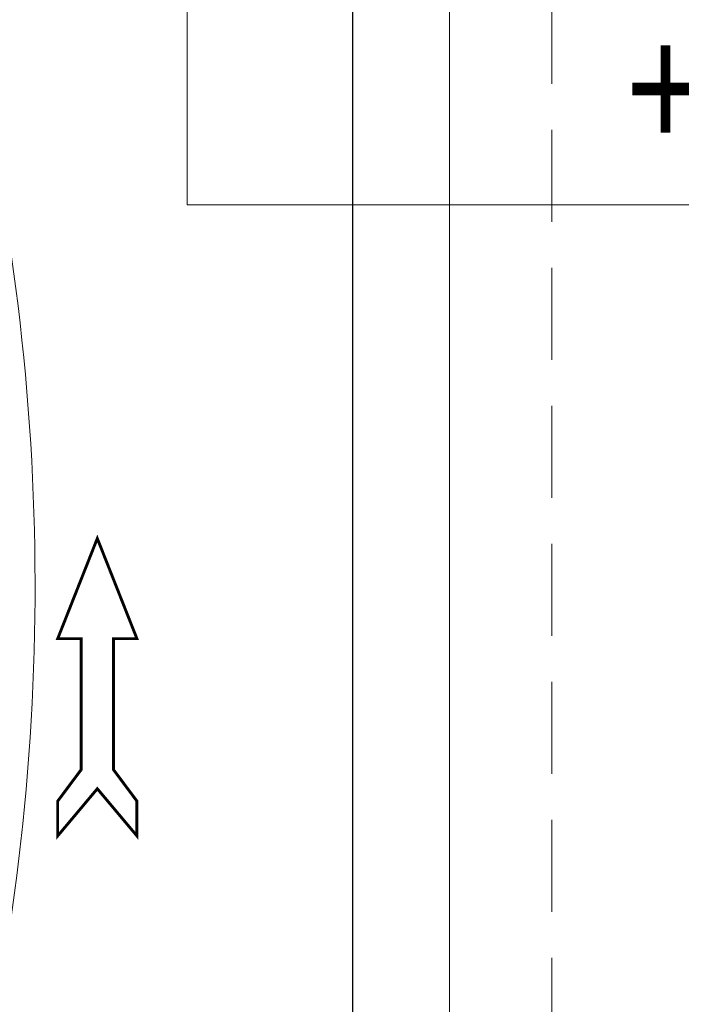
# Model space of a CAD drawing. Header units: millimetres. Extents: x -125266 to 274256, y -711690 to -301689.
# Tile 247 of 256: x -57470 to -56661, y -348766 to -347562. Entities that reach past the tile are written whole.
import ezdxf

# ---------------------------------------------------------------- set-up
doc = ezdxf.new("R2010")
doc.units = ezdxf.units.MM
doc.linetypes.add('HIDDEN', pattern=[0.375, 0.25, -0.125])
for name, color, linetype, lineweight in [('ARCH', 7, 'Continuous', 0), ('CEILING', 8, 'Continuous', 5), ('CEILING LVL', 8, 'Continuous', 5), ('Legend', 5, 'Continuous', 0), ('MEPTEK HVAC-Kitchen Fresh Air Duct', 3, 'Continuous', 30), ('MEPTEK SA DUCT', 6, 'Continuous', 9), ('MEPTEK-TEXT1', 7, 'Continuous', 30)]:
    doc.layers.add(name, color=color, linetype=linetype, lineweight=lineweight)
doc.styles.add('SAN-3', font='arial.ttf')
doc.styles.get("Standard").update_dxf_attribs({"font": 'ARIALN.TTF'})

# ---------------------------------------------------------------- blocks, each defined once
blk = doc.blocks.new('MESH JALI CEILING')
at = {"layer": 'CEILING'}
blk.add_lwpolyline([(-16067.11402405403, -313243.0507344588, -0.0533022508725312), (-15616.79665311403, -308761.1031889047), (-17876.72140670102, -307766.9767937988), (-17876.7214066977, -308603.9760929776, -0.1204654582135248), (-17864.41450945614, -309947.957088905, 0.150192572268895), (-18073.4422716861, -312300.1768125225)], format="xyb", close=True, dxfattribs=at)
blk = doc.blocks.new('A$C351f6d2d')
at = {"layer": 'CEILING LVL'}
blk.add_lwpolyline([(0, 282.6829318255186), (914.9308940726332, 282.6829318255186), (914.9308940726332, 0), (0, 0)], close=True, dxfattribs=at)
at = {"layer": 'CEILING LVL', "insert": (911.1240956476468, 219.1912614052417), "char_height": 150, "width": 1654.131592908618, "attachment_point": 2, "style": 'SAN-3'}
blk.add_mtext('{\\W0.8;+3585MM}', dxfattribs=at)
blk = doc.blocks.new('ARCH')
at = {"layer": 'Legend', "ltscale": 15}
h = blk.add_hatch(dxfattribs=at)
h.set_pattern_fill('SACNCR', color=8, scale=25, style=0)
h.set_pattern_definition([(45, (7.275957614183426e-12, 0), (-42.09495056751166, 42.09495056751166), []), (45, (42.09500000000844, 0), (-42.09495056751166, 42.09495056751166), [0, -59.53125])])
h.paths.add_polyline_path([(-61250.0878405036, -341786.991302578), (-61250.0878405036, -342091.0795393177), (-61250.08347718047, -342091.0795400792), (-61250.09220382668, -342141.0795393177), (-61250.08784050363, -344307.9437217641), (-61181.17636021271, -344307.9437217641), (-61181.17635837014, -344307.9170624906), (-61169.14581468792, -344307.917891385), (-60630.75290619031, -344307.9437238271), (-60630.79507556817, -344919.9855284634), (-60630.79590446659, -344932.0160721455), (-61250.08784050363, -344932.0160721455), (-61250.0878405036, -351457.0548609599), (-61395.16861010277, -351457.0548609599), (-61395.17441904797, -351557.0548609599), (-60383.16262214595, -351557.0548609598), (-60383.16262214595, -352683.6964680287), (-61393.16090940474, -352683.6964680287), (-61393.17836269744, -352783.6964680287), (-60283.16262214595, -352783.6964680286), (-60283.16262214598, -351457.0548609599), (-61150.0878405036, -351457.0548609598), (-61150.0878405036, -346631.9913025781), (-57589.31575361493, -346631.9913025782), (-57474.43896814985, -346517.1145171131), (-57545.14964626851, -346446.4038389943), (-57630.73710985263, -346531.9913025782), (-57700.73710985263, -346531.9913025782), (-57700.73710985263, -346581.9913025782), (-58200.73710985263, -346581.9913025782), (-58200.73710985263, -346531.9913025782), (-58300.73710985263, -346531.9913025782), (-58300.73710985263, -346581.9913025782), (-58800.73710985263, -346581.9913025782), (-58800.73710985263, -346531.9913025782), (-58980.7959044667, -346531.9913025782), (-58980.7959044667, -346426.032961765), (-59030.7959044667, -346426.032961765), (-59030.7959044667, -346026.032961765), (-58980.7959044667, -346026.032961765), (-58980.7959044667, -345956.032961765), (-59080.7959044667, -345956.032961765), (-59080.7959044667, -346531.9913025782), (-61150.08784050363, -346531.9913025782), (-61150.0878405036, -345032.0160721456), (-60530.79590446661, -345032.0160721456), (-60530.79590446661, -344606.991302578), (-59080.7959044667, -344606.991302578), (-59080.7959044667, -345032.0329617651), (-58980.7959044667, -345032.0329617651), (-58980.7959044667, -344506.991302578), (-60530.79590446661, -344506.9913025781), (-60530.79590446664, -344207.943721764), (-61150.0878405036, -344207.943721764), (-61150.0878405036, -341886.991302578), (-56700.0878405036, -341886.991302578), (-56700.0878405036, -344932.0329617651), (-58020.79590446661, -344932.0329617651), (-58020.79590446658, -345032.0329617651), (-56700.0878405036, -345032.0329617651), (-56700.08784050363, -345601.3420332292), (-56785.71696327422, -345686.971156), (-56715.00628515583, -345757.6818341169), (-56600.0878405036, -345642.7633894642), (-56600.08784050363, -341886.9913025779), (-51541.43157248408, -341886.9913025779), (-51541.43157248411, -345439.4115019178, 0.002964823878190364), (-51441.43157248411, -345409.7250183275), (-51441.43157248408, -341886.9913025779), (-47645.92716897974, -341886.991302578), (-47645.92716897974, -344723.1806520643), (-47445.92716897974, -344723.1806520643), (-47445.92716897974, -344623.1806520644), (-47545.92716897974, -344623.1806520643), (-47545.92716897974, -341886.991302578), (-45935.92716897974, -341886.991302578), (-45935.92716897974, -344623.1806520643), (-46521.92716897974, -344623.1806520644), (-46521.92716897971, -344723.1806520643), (-45835.92716897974, -344723.1806520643), (-45835.92716897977, -341786.991302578), (-45958.87599125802, -341786.991302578), (-45958.87604145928, -341787.8586494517), (-46008.87604137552, -341787.8557554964)])
h = blk.add_hatch(dxfattribs=at)
h.set_pattern_fill('SACNCR', color=8, scale=25, style=0)
h.set_pattern_definition([(45, (2.91038304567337e-11, 0), (-42.09495056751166, 42.09495056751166), []), (45, (42.09500000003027, 0), (-42.09495056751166, 42.09495056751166), [0, -59.53125])])
h.paths.add_polyline_path([(-61250.08784050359, -341786.991302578), (-61250.0878405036, -342091.0795393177), (-61250.08347718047, -342091.0795400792), (-61250.09220382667, -342141.0795393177), (-61250.08784050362, -344307.9437217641), (-61181.1763602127, -344307.9437217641), (-61181.17635837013, -344307.9170624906), (-61169.14581468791, -344307.917891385), (-60630.7529061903, -344307.9437238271), (-60630.79507556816, -344919.9855284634), (-60630.79590446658, -344932.0160721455), (-61250.08784050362, -344932.0160721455), (-61250.08784050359, -351457.0548609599), (-61395.16861010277, -351457.0548609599), (-61395.17441904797, -351557.0548609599), (-60383.16262214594, -351557.0548609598), (-60383.16262214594, -352683.6964680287), (-61393.16090940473, -352683.6964680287), (-61393.17836269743, -352783.6964680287), (-60283.16262214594, -352783.6964680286), (-60283.16262214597, -351457.0548609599), (-61150.08784050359, -351457.0548609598), (-61150.08784050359, -346631.9913025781), (-57589.31575361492, -346631.9913025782), (-57474.43896814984, -346517.1145171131), (-57545.1496462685, -346446.4038389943), (-57630.73710985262, -346531.9913025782), (-57700.73710985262, -346531.9913025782), (-57700.73710985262, -346581.9913025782), (-58200.73710985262, -346581.9913025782), (-58200.73710985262, -346531.9913025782), (-58300.73710985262, -346531.9913025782), (-58300.73710985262, -346581.9913025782), (-58800.73710985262, -346581.9913025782), (-58800.73710985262, -346531.9913025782), (-58980.79590446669, -346531.9913025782), (-58980.79590446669, -346426.032961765), (-59030.79590446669, -346426.032961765), (-59030.79590446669, -346026.032961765), (-58980.79590446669, -346026.032961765), (-58980.79590446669, -345956.032961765), (-59080.79590446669, -345956.032961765), (-59080.79590446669, -346531.9913025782), (-61150.08784050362, -346531.9913025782), (-61150.08784050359, -345032.0160721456), (-60530.79590446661, -345032.0160721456), (-60530.79590446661, -344606.991302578), (-59080.79590446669, -344606.991302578), (-59080.79590446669, -345032.0329617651), (-58980.79590446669, -345032.0329617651), (-58980.79590446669, -344506.991302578), (-60530.79590446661, -344506.9913025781), (-60530.79590446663, -344207.943721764), (-61150.08784050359, -344207.943721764), (-61150.08784050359, -341886.991302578), (-56700.08784050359, -341886.991302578), (-56700.08784050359, -344932.0329617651), (-58020.79590446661, -344932.0329617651), (-58020.79590446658, -345032.0329617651), (-56700.08784050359, -345032.0329617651), (-56700.08784050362, -345601.3420332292), (-56785.71696327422, -345686.971156), (-56715.00628515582, -345757.6818341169), (-56600.08784050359, -345642.7633894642), (-56600.08784050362, -341886.9913025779), (-51541.43157248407, -341886.9913025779), (-51541.4315724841, -345439.4115019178, 0.002964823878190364), (-51441.4315724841, -345409.7250183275), (-51441.43157248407, -341886.9913025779), (-47645.92716897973, -341886.991302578), (-47645.92716897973, -344723.1806520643), (-47445.92716897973, -344723.1806520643), (-47445.92716897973, -344623.1806520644), (-47545.92716897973, -344623.1806520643), (-47545.92716897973, -341886.991302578), (-45935.92716897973, -341886.991302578), (-45935.92716897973, -344623.1806520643), (-46521.92716897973, -344623.1806520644), (-46521.9271689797, -344723.1806520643), (-45835.92716897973, -344723.1806520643), (-45835.92716897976, -341786.991302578), (-45958.87599125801, -341786.991302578), (-45958.87604145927, -341787.8586494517), (-46008.87604137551, -341787.8557554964)])
at = {"layer": 'CEILING LVL', "color": 1}
blk.add_blockref('A$C351f6d2d', (-57265.67358572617, -347788.5279690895), dxfattribs=at)

msp = doc.modelspace()

# ---------------------------------------------------------------- linework, layer by layer
at = {"layer": 'MEPTEK HVAC-Kitchen Fresh Air Duct'}
msp.add_line((-57063.02167732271, -358214.7349808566, 0.001028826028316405), (-57063.02167732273, -347397.4136196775, 0.001028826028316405), dxfattribs=at)
at = {"layer": 'MEPTEK HVAC-Kitchen Fresh Air Duct', "const_width": 3.534007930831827, "elevation": 0.001028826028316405}
msp.add_lwpolyline([(-57375.51832437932, -348196.3540896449), (-57423.96887976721, -348318.9403250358), (-57395.39711899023, -348318.9403250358), (-57395.39711899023, -348479.2626175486), (-57423.96887976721, -348517.604528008), (-57423.96887976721, -348560.1213326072), (-57375.51832437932, -348502.4208119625), (-57327.06776899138, -348560.1213326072), (-57327.06776899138, -348517.604528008), (-57355.63952976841, -348479.2626175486), (-57355.63952976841, -348318.9403250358), (-57327.06776899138, -348318.9403250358), (-57375.51832437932, -348196.3540896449)], dxfattribs=at)
at = {"layer": 'MEPTEK SA DUCT'}
msp.add_line((-56944.90568004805, -346853.0488162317), (-56944.90568004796, -356555.9820665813), dxfattribs=at)
at = {"layer": 'MEPTEK SA DUCT', "linetype": 'HIDDEN', "ltscale": 450}
msp.add_line((-56819.90568004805, -346853.0488162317), (-56819.90568004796, -356555.9820665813), dxfattribs=at)

# ---------------------------------------------------------------- block references
at = {"layer": 'ARCH'}
msp.add_blockref('ARCH', (0, 0), dxfattribs=at)
at = {"layer": 'CEILING'}
msp.add_blockref('MESH JALI CEILING', (-39662.16794004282, -38953.24459781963), dxfattribs=at)

# ---------------------------------------------------------------- texts
at = {"layer": 'MEPTEK-TEXT1', "char_height": 350, "attachment_point": 1}
for s, insert, width in [('{\\fCalibri|b0|i0|c0|p34;\\H1.28571x;\\C1;GENERAL GUIDELINES-HVAC :\\P\\fArial Narrow|b0|i0|c0|p34;\\H0.88889x;\\C256;\\P\\fCalibri|b0|i0|c0|p34;\\C4;DUCTING :\\H0.875x;\\P\\pi-1050,l1050,t1050;\\C256;1.^IDUCTING SHALL BE IN ACCORDANCE WITH IS 655, GALVANIZED IRON SHEET TO BE USED FOR ALL DUCTING WORKS. THERMAL INSULATION ON DUCTS SHALL BE 19 MM THICK. CLOSED CELL CLASS “O” BS 476 PART 6-7 FM APPROVED NITRILE RUBBER ELASTOMERIC INSULATION THERMAL CONDUCTIVITY 0.033 WATTS PER METER-KELVIN (W/(M.K)) AT 0°C FOR AIR CONDITIONING DUCTING. \\P2.^ITHERMAL INSULATION ON KITCHEN EXHAUST DUCTING SHALL BE 80 MM THICK ALUMINUM FOIL FACED RESIN BONDED FIBRE GLASS WOOL OF DENSITY NOT LESS THAN 48 KG/M3.\\P3.^ITHERMAL INSULATION ON FRESH AIR, SUPPLY AIR AND RETURN AIR SHALL BE 19MM THICK CLOSED CELL ANTI-MICROBIAL CLASS “O” BS 476 AND PART 6 & 7 FM APPROVED NITRILE RUBBER ELASTOMERIC INSULATION THERMAL CONDUCTIVITY 0.033 WATTS PER METER-KELVIN (W/ (M\\fArial|b0|i0|c0|p34;.\\fCalibri|b0|i0|c0|p34;K)) AT 0°C.\\P4.^IAPPROPRIATE NUMBER OF TRAP DOORS SHALL BE PROVIDED IN KITCHEN EXHAUST DUCTING FOR OIL/GREASE CLEANING PURPOSE.\\P5.^IDUCTING INSTALLATION WITH RESPECT TO FRESH AIR INTAKE, KITCHEN EXHAUST OUT FROM LOCATION UP TO LOUVERS AT FAÇADE SHALL BE IN THE SCOPE OF CONCESSIONER INCLUDING AIR WASHER, EXHAUST FAN SECTION DRY SCRUBBER ETC.\\P6.^IEACH AND EVERY KITCHEN EXHAUST HOOD SHOULD BE EQUIPPED WITH UL LISTED, WET CHEMICAL BASED, MECHANICALLY OPERATED, AUTOMATIC FIRE SUPPRESSION SYSTEM. SEPARATE DRAWING TO BE SUBMITTED FOR HOOD SUPPRESSION SYSTEM.\\P7.^ISUPPORTING OF DUCTING TO BE DONE WITH USING ANGLE 50X 50 X 5MM AND TIE ROD OF SIZE MINIMUM 10 MM DIA/ AS PER DUCT SIZE.\\P8.^IPOST COMPLETION OF ONSITE WORK, CONCESSIONAIRE HAS TO SHARE TESTING AND COMMISSIONING REPORT WITH DIAL.\\P9.^IINTEGRATION WITH FIRE ALARM SYSTEM, SO THAT AHU GET SWITCHED OFF IN CASE OF ANY FIRE INCIDENT.\\P10.^IFOR EQUIPMENT PLACEMENT STRUCTURAL DETAILS TO BE APPROVED BY STRUCTURAL CONSULTANT AND SAME TO BE SHARE WITH DIAL.\\P11.^ITRAP DOOR WITH PROPER ACCESS TO BE PROVIDED FOR FILTER AND COPPER COIL CLEANING.\\P12.^IKITCHEN VENTILATION SHALL COMPLY TO NFPA 96 GUIDELINE.}', (-102876.1092228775, -301696.9008114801), 28043.42879176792), ('{\\fCalibri|b0|i0|c0|p34;\\H1.28571x;\\C1;CHILLED WATER PIPING:-\\H0.77778x;\\P\\pi-1050,l1050,t1050;\\C256;1.^ICHILLED WATER PIPING SHALL BE CONFIRMING TO IS:1239 PART I CLASS ‘C’ HEAVY AND FITTING SHALL BE CONFORMING TO ASTM A-105,3000LBS SOCKET WELD END (UP TO 50MM) & 1S:1239 PART-II HEAVY/ASTM A-234 WPB, GR.B BUTT WELD FITTING ( ABOVE 50NB PIPE SIZE)\\P2.^IPIPING CONNECTION SHOULD BE SOCKET WELDED UP TO 50NB SIZE AND SHALL BE BUTT WELD ABOVE 50NB PIPE SIZE. PIPE FLANGES SHOULD BE CONFIRMING TO ASTM A-105 # 150 SORF AND FLANGE DIMENSION SHOULD BE IN ACCORDANCE WITH ASME/ANSI B 16.5 (150 SORF), FITTING TO FITTING WELDING IS NOT ALLOWED. NOZZLE CONNECTIONS/THREDOLETS/WELDOLETS ARE NOT ALLOWED BY PUNCTURING THE PIPE. ONLY EQUAL/UNEQUAL TEE’S SHALL BE USED FOR BRANCH CONNECTION FROM HEADER. SOCKET WELD END TEE SHOULD BE USED FOR BRANCH CONNECTION (UP-TO -50NB PIPE SIZE) W.R.T TO PRESSURE GAUGE/TEMPERATURE GAUGE/AIR VENT/DRAIN POINT ETC.\\P3.^IPOST INSTALLATION CLEARANCE BY DIAL, CHW PIPING SHALL BE TESTED @15KGF/CM2 HYDROSTATICS PRESSURE FOR 24HRS HOLD TIME AND TESTING SHOULD BE WITNESSED TO DIAL TEAM.\\P4.^ITHERMAL INSULATION ON CHW AND CONDENSATE DRAIN PIPING LINE SHALL BE 25MM THICK. CLOSED CELL ANTI-MICROBIAL CLASS “O” BS 476 AND PART 6 & 7 FM APPROVED NITRILE RUBBER ELASTOMERIC INSULATION THERMAL CONDUCTIVITY 0.033 WATTS PER METER-KELVIN (W/ (M\\fArial|b0|i0|c0|p34;⋅\\fCalibri|b0|i0|c0|p34;K)) AT 0°C.\\P5.^ICONDENSATE DRAIN PIPING SHALL BE COMPLYING TO IS 4985 CLASS 3 UPVC PIPE. SOLVENT CEMENT COMPLYING WITH ASTM D2564 SHALL BE USED FOR JOINTS.\\P6.^IFOR CEILING SUSPENDED CHILLED WATER PIPE:  PIPE SHOULD BE HANGED WITH TIE ROD OF SIZE MINIMUM 10 MM DIA.}', (-102709.0243572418, -319968.0040576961), 24849.35390728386)]:
    msp.add_mtext(s, dxfattribs=dict(at, insert=insert, width=width))

doc.saveas('drawing.dxf')
